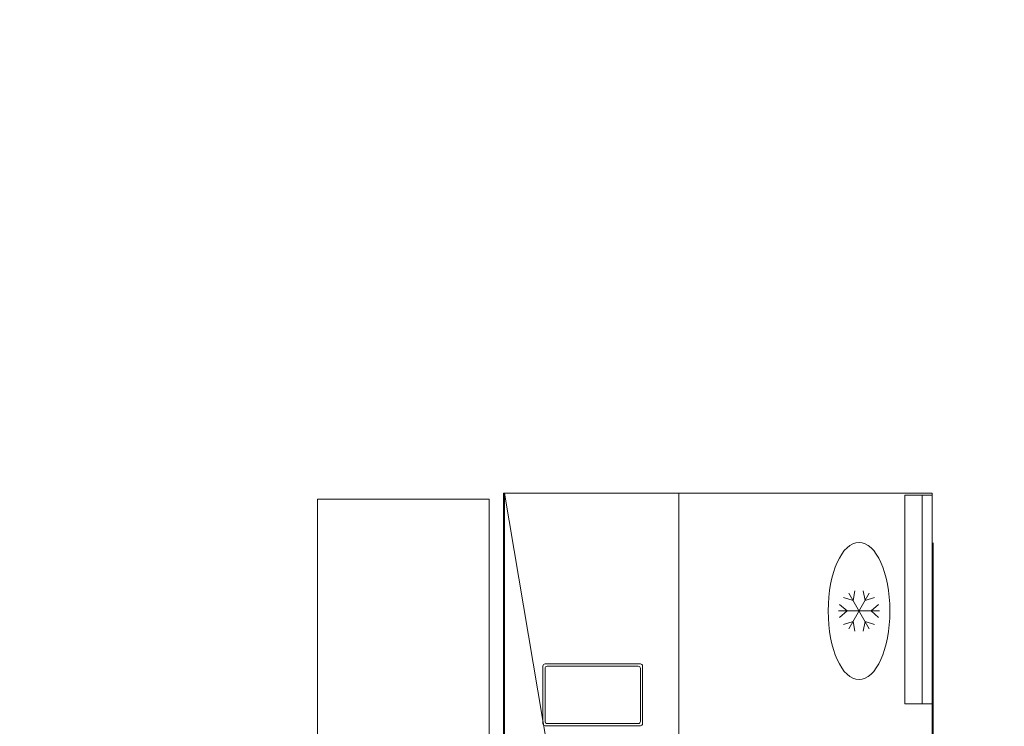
# Model space of a CAD drawing. Header units: millimetres. Extents: x -750 to 72845, y -24282 to 18874.
# Tile 125 of 154: x 67910 to 69637, y 14769 to 16007. Entities that reach past the tile are written whole.
import ezdxf

# ---------------------------------------------------------------- set-up
doc = ezdxf.new("R2010")
doc.units = ezdxf.units.MM
doc.header["$MEASUREMENT"] = 0
doc.layers.add('IRISH HOUSE_HYD AIRPORT_DRAINAGE LAYOUT 1$0$GREY SCALE', color=8, linetype='Continuous')
doc.layers.add('IRISH HOUSE_HYD AIRPORT_DRAINAGE LAYOUT 1$0$GREYSCALE', color=8, linetype='Continuous', lineweight=0)
doc.layers.add('M-MEP-ELPR-EQUIP', color=6, linetype='Continuous', lineweight=20)

# ---------------------------------------------------------------- blocks, each defined once
blk = doc.blocks.new('IRISH HOUSE_HYD AIRPORT_DRAINAGE LAYOUT 1$0$FLOOR PLAN')
at = {"layer": 'IRISH HOUSE_HYD AIRPORT_DRAINAGE LAYOUT 1$0$GREYSCALE', "color": 8, "lineweight": 0}
for p, q in [((18758.8, 13373.1), (18758.8, 15177.4)), ((18758.8, 15177.4), (19510.7, 15177.4)), ((18760.3, 15177.4), (18760.3, 13875.4)), ((19066.1, 13373.1), (18760.3, 15177.4)), ((18760.3, 13373.1), (18760.3, 15177.4)), ((19066.1, 15177.4), (19066.1, 13373.1)), ((19510.7, 15177.4), (19510.7, 13373.1)), ((18432.6, 13523.6, 4524.1), (18432.6, 15166.8, 4524.1)), ((18432.6, 15166.8, 4524.1), (18733.3, 15166.8, 4524.1)), ((18733.3, 13523.6, 4524.1), (18733.3, 15166.8, 4524.1)), ((19512.1, 15090.3), (19512.1, 13586.7)), ((18827.7, 14773.5), (18827.7, 14874.1)), ((18827.7, 14773.5), (18827.7, 14874.1)), ((18831.5, 14877.9), (18998.8, 14877.9)), ((18831.5, 14877.9), (18998.8, 14877.9)), ((18831.5, 14777.3), (18831.5, 14870.2)), ((18831.5, 14777.3), (18831.5, 14870.2)), ((18835.3, 14874.1), (18994.9, 14874.1)), ((18835.3, 14874.1), (18994.9, 14874.1)), ((18998.8, 14870.2), (18998.8, 14777.3)), ((18998.8, 14870.2), (18998.8, 14777.3)), ((19002.6, 14874.1), (19002.6, 14773.5)), ((19002.6, 14874.1), (19002.6, 14773.5)), ((18998.8, 14769.7), (18831.5, 14769.7)), ((18998.8, 14769.7), (18831.5, 14769.7)), ((18994.9, 14773.5), (18835.3, 14773.5)), ((18994.9, 14773.5), (18835.3, 14773.5))]:
    blk.add_line(p, q, dxfattribs=at)
at = {"layer": 'IRISH HOUSE_HYD AIRPORT_DRAINAGE LAYOUT 1$0$GREYSCALE', "color": 8, "lineweight": 0, "ltscale": 700}
for p, q in [((19371.6, 14988.9, -661.6), (19375, 15006.1, -661.6)), ((19371.6, 14988.9, -661.6), (19375, 15006.1, -661.6)), ((19392.7, 14988.9, -661.6), (19389.3, 15006.1, -661.6)), ((19392.7, 14988.9, -661.6), (19389.3, 15006.1, -661.6)), ((19371.6, 14988.9, -661.6), (19355.1, 14994.6, -661.6)), ((19371.6, 14988.9, -661.6), (19355.1, 14994.6, -661.6)), ((19400.2, 14939.5, -661.6), (19364.1, 15002, -661.6)), ((19364.1, 14939.5, -661.6), (19400.2, 15002, -661.6)), ((19400.2, 14939.5, -661.6), (19364.1, 15002, -661.6)), ((19364.1, 14939.5, -661.6), (19400.2, 15002, -661.6)), ((19392.7, 14988.9, -661.6), (19409.2, 14994.6, -661.6)), ((19392.7, 14988.9, -661.6), (19409.2, 14994.6, -661.6)), ((19418.3, 14970.7, -661.6), (19346.1, 14970.7, -661.6)), ((19418.3, 14970.7, -661.6), (19346.1, 14970.7, -661.6)), ((19361.1, 14970.7, -661.6), (19348, 14982.2, -661.6)), ((19361.1, 14970.7, -661.6), (19348, 14982.2, -661.6)), ((19361.1, 14970.7, -661.6), (19348, 14959.2, -661.6)), ((19361.1, 14970.7, -661.6), (19348, 14959.2, -661.6)), ((19403.2, 14970.7, -661.6), (19416.4, 14982.2, -661.6)), ((19403.2, 14970.7, -661.6), (19416.4, 14982.2, -661.6)), ((19403.2, 14970.7, -661.6), (19416.4, 14959.2, -661.6)), ((19403.2, 14970.7, -661.6), (19416.4, 14959.2, -661.6)), ((19371.6, 14952.5, -661.6), (19355.1, 14946.8, -661.6)), ((19371.6, 14952.5, -661.6), (19355.1, 14946.8, -661.6)), ((19371.6, 14952.5, -661.6), (19375, 14935.3, -661.6)), ((19371.6, 14952.5, -661.6), (19375, 14935.3, -661.6)), ((19392.7, 14952.5, -661.6), (19389.3, 14935.3, -661.6)), ((19392.7, 14952.5, -661.6), (19389.3, 14935.3, -661.6)), ((19392.7, 14952.5, -661.6), (19409.2, 14946.8, -661.6)), ((19392.7, 14952.5, -661.6), (19409.2, 14946.8, -661.6))]:
    blk.add_line(p, q, dxfattribs=at)
at = {"layer": 'IRISH HOUSE_HYD AIRPORT_DRAINAGE LAYOUT 1$0$GREYSCALE', "color": 8, "lineweight": 0, "ltscale": 0.25}
for centre, radius, start, end in [((21217.1, 10299.4), 7850.2, 90.38683, 134.7725), ((21222.5, 10287.5), 7709.6, 91.19276, 134.21677)]:
    blk.add_arc(centre, radius, start, end, dxfattribs=at)
at = {"layer": 'IRISH HOUSE_HYD AIRPORT_DRAINAGE LAYOUT 1$0$GREYSCALE', "color": 8, "lineweight": 0}
for centre, radius, start, end in [((21130.7, 10361.1), 7752.9, 89.85369, 134.67625), ((21130.7, 10361.1), 7602.5, 89.37712, 134.60131), ((18831.5, 14874.1), 3.82, 90, 180), ((18831.5, 14874.1), 3.82, 90, 180), ((18835.3, 14870.2), 3.82, 90, 180), ((18835.3, 14870.2), 3.82, 90, 180), ((18994.9, 14870.2), 3.82, 360, 90), ((18994.9, 14870.2), 3.82, 360, 90), ((18998.8, 14874.1), 3.82, 360, 90), ((18998.8, 14874.1), 3.82, 360, 90), ((18831.5, 14773.5), 3.82, 180, 270), ((18831.5, 14773.5), 3.82, 180, 270), ((18835.3, 14777.3), 3.82, 180, 270), ((18835.3, 14777.3), 3.82, 180, 270), ((18994.9, 14777.3), 3.82, 270, 360), ((18994.9, 14777.3), 3.82, 270, 360), ((18998.8, 14773.5), 3.82, 270, 360), ((18998.8, 14773.5), 3.82, 270, 360)]:
    blk.add_arc(centre, radius, start, end, dxfattribs=at)
at = {"layer": 'IRISH HOUSE_HYD AIRPORT_DRAINAGE LAYOUT 1$0$GREYSCALE', "color": 8, "lineweight": 0, "ltscale": 700}
blk.add_ellipse((19382.2, 14970.7, -661.6), major_axis=(0, -120.3), ratio=0.45, dxfattribs=at)
blk.add_ellipse((19382.2, 14970.7, -661.6), major_axis=(0, -120.3), ratio=0.45, dxfattribs=at)
at = {"layer": 'IRISH HOUSE_HYD AIRPORT_DRAINAGE LAYOUT 1$0$GREYSCALE', "color": 8, "lineweight": 0}
for points in [[(19462.5, 14808.2, -10659.1), (19462.5, 14808.2, -10123.8), (19462.5, 15173.9, -10123.8), (19462.5, 15173.9, -10659.1)], [(19462.5, 14808.2, -10123.8), (19510.7, 14808.2, -10123.8), (19510.7, 15173.9, -10123.8), (19462.5, 15173.9, -10123.8)], [(19510.7, 14808.2, -10659.1), (19462.5, 14808.2, -10659.1), (19462.5, 15173.9, -10659.1), (19510.7, 15173.9, -10659.1)], [(19462.5, 14808.2, -10659.1), (19462.5, 14808.2, -10123.8), (19462.5, 15173.9, -10123.8), (19462.5, 15173.9, -10659.1)], [(19462.5, 14808.2, -10123.8), (19510.7, 14808.2, -10123.8), (19510.7, 15173.9, -10123.8), (19462.5, 15173.9, -10123.8)], [(19510.7, 14808.2, -10659.1), (19462.5, 14808.2, -10659.1), (19462.5, 15173.9, -10659.1), (19510.7, 15173.9, -10659.1)], [(19510.7, 15173.9, -10244.1), (19510.7, 14808.2, -10244.1), (19492.6, 14808.2, -10244.1), (19492.6, 15173.9, -10244.1)], [(19492.6, 14808.2, -10244.1), (19492.6, 14808.2, -10141.8), (19492.6, 15173.9, -10141.8), (19492.6, 15173.9, -10244.1)], [(19510.7, 14808.2, -10141.8), (19492.6, 14808.2, -10141.8), (19492.6, 15173.9, -10141.8), (19510.7, 15173.9, -10141.8)], [(19510.7, 15173.9, -10244.1), (19510.7, 14808.2, -10244.1), (19492.6, 14808.2, -10244.1), (19492.6, 15173.9, -10244.1)], [(19492.6, 14808.2, -10244.1), (19492.6, 14808.2, -10141.8), (19492.6, 15173.9, -10141.8), (19492.6, 15173.9, -10244.1)], [(19510.7, 14808.2, -10141.8), (19492.6, 14808.2, -10141.8), (19492.6, 15173.9, -10141.8), (19510.7, 15173.9, -10141.8)], [(19510.7, 14808.2, -10244.1), (19510.7, 14808.2, -10659.1), (19510.7, 15173.9, -10659.1), (19510.7, 15173.9, -10244.1)], [(19510.7, 15173.9, -10123.8), (19510.7, 14808.2, -10123.8), (19510.7, 14808.2, -10141.8), (19510.7, 15173.9, -10141.8)], [(19510.7, 14808.2, -10244.1), (19510.7, 14808.2, -10659.1), (19510.7, 15173.9, -10659.1), (19510.7, 15173.9, -10244.1)], [(19510.7, 15173.9, -10123.8), (19510.7, 14808.2, -10123.8), (19510.7, 14808.2, -10141.8), (19510.7, 15173.9, -10141.8)]]:
    blk.add_3dface(points, dxfattribs=at)
for points, invisible_edges in [([(19492.6, 15173.9, -10141.8), (19462.5, 15173.9, -10123.8), (19462.5, 15173.9, -10659.1), (19492.6, 15173.9, -10244.1)], 5), ([(19492.6, 15173.9, -10244.1), (19510.7, 15173.9, -10244.1), (19510.7, 15173.9, -10659.1), (19462.5, 15173.9, -10659.1)], 8), ([(19462.5, 15173.9, -10123.8), (19492.6, 15173.9, -10141.8), (19510.7, 15173.9, -10141.8), (19510.7, 15173.9, -10123.8)], 1), ([(19492.6, 15173.9, -10141.8), (19462.5, 15173.9, -10123.8), (19462.5, 15173.9, -10659.1), (19492.6, 15173.9, -10244.1)], 5), ([(19492.6, 15173.9, -10244.1), (19510.7, 15173.9, -10244.1), (19510.7, 15173.9, -10659.1), (19462.5, 15173.9, -10659.1)], 8), ([(19462.5, 15173.9, -10123.8), (19492.6, 15173.9, -10141.8), (19510.7, 15173.9, -10141.8), (19510.7, 15173.9, -10123.8)], 1), ([(19492.6, 14808.2, -10141.8), (19462.5, 14808.2, -10123.8), (19462.5, 14808.2, -10659.1), (19492.6, 14808.2, -10244.1)], 5), ([(19492.6, 14808.2, -10244.1), (19510.7, 14808.2, -10244.1), (19510.7, 14808.2, -10659.1), (19462.5, 14808.2, -10659.1)], 8), ([(19462.5, 14808.2, -10123.8), (19492.6, 14808.2, -10141.8), (19510.7, 14808.2, -10141.8), (19510.7, 14808.2, -10123.8)], 1), ([(19492.6, 14808.2, -10141.8), (19462.5, 14808.2, -10123.8), (19462.5, 14808.2, -10659.1), (19492.6, 14808.2, -10244.1)], 5), ([(19492.6, 14808.2, -10244.1), (19510.7, 14808.2, -10244.1), (19510.7, 14808.2, -10659.1), (19462.5, 14808.2, -10659.1)], 8), ([(19462.5, 14808.2, -10123.8), (19492.6, 14808.2, -10141.8), (19510.7, 14808.2, -10141.8), (19510.7, 14808.2, -10123.8)], 1)]:
    blk.add_3dface(points, dxfattribs=dict(at, invisible_edges=invisible_edges))
blk = doc.blocks.new('IRISH HOUSE_HYD AIRPORT_DRAINAGE LAYOUT 1')
at = {"layer": 'IRISH HOUSE_HYD AIRPORT_DRAINAGE LAYOUT 1$0$GREY SCALE'}
blk.add_blockref('IRISH HOUSE_HYD AIRPORT_DRAINAGE LAYOUT 1$0$FLOOR PLAN', (0, 0), dxfattribs=at)

msp = doc.modelspace()

# ---------------------------------------------------------------- block references
at = {"layer": 'M-MEP-ELPR-EQUIP'}
msp.add_blockref('IRISH HOUSE_HYD AIRPORT_DRAINAGE LAYOUT 1', (50000, 0), dxfattribs=at)

doc.saveas('drawing.dxf')
